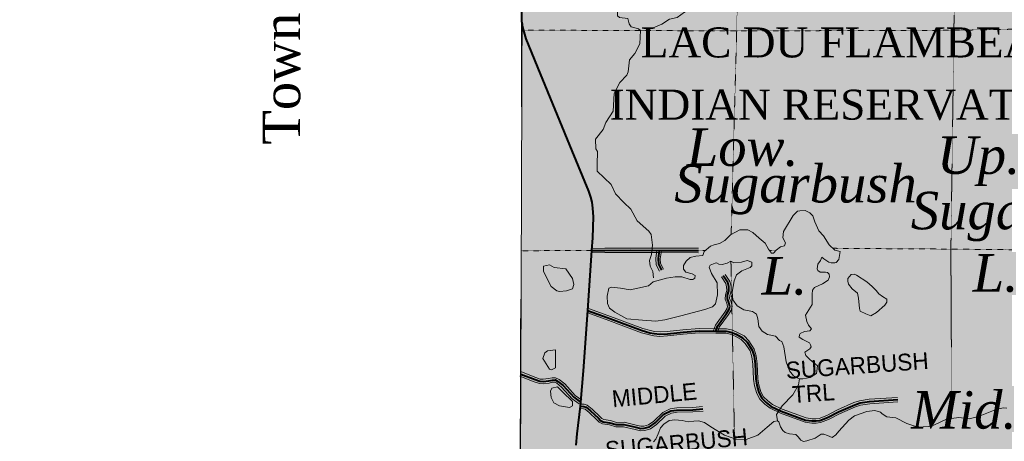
# Model space of a CAD drawing. Extents: x 290250 to 590026, y 44066 to 275711.
# Tile 15 of 121: x 317358 to 340971, y 147059 to 157178. Entities that reach past the tile are written whole.
import ezdxf

# ---------------------------------------------------------------- set-up
doc = ezdxf.new("R2010")
doc.units = 0
doc.header["$MEASUREMENT"] = 0
doc.linetypes.add('Wisdot1', pattern=[0.0625, 0.03125, -0.03125])
doc.linetypes.add('Wisdot4', pattern=[0.28125, 0.125, -0.0625, 0.03125, -0.0625])
for name, color, linetype, lineweight in [('C_bnd_county', 240, 'Wisdot4', 25), ('C_bnd_section', 240, 'Wisdot1', 15), ('C_indian_res_bnd', 240, 'Continuous', 9), ('C_indian_res_bnd_fill', 248, 'Continuous', 25), ('C_lake', 240, 'Continuous', 9), ('C_lake_fill', 247, 'Continuous', 25), ('C_per_txt_blk', 240, 'Continuous', 20), ('C_river_single', 242, 'Continuous', 13), ('C_sth', 240, 'Continuous', 40), ('C_twnrd', 240, 'Continuous', 13), ('C_twnrd_txt', 240, 'Continuous', 13)]:
    doc.layers.add(name, color=color, linetype=linetype, lineweight=lineweight)
doc.layers.add('C_indian_res_txt', color=240, linetype='Continuous')
doc.layers.add('C_lake_txt', color=240, linetype='Continuous')
doc.layers.add('C_twnrd_mask', color=7, linetype='Continuous', lineweight=40, true_color=0xffffff)
doc.styles.add('Source Sans Pro', font='SourceSansPro-Regular.ttf')
doc.styles.add('Times New Roman', font='times.ttf')
doc.styles.add('Times New Roman Italic', font='timesi.ttf')

# ---------------------------------------------------------------- blocks, each defined once
blk = doc.blocks.new('Map-hatch-to-back')
at = {"layer": 'C_indian_res_bnd_fill'}
h = blk.add_hatch(color=256, dxfattribs=at)
h.dxf.hatch_style = 1
h.paths.add_polyline_path([(315612, 99695), (315565, 105054), (315349, 110315), (315501, 112342), (315411, 117333), (315381, 121774), (315393, 126198), (315379, 130583), (325282, 130554), (327046, 130543), (329232, 130517), (329338, 137274), (329421, 162232), (334487, 162268), (339788, 162304), (345127, 162325), (350297, 162324), (355618, 162319), (358372, 162309), (360725, 162346), (364605, 162302), (367808, 162281), (371603, 162278), (371658, 156563), (371656, 152573), (371611, 145991), (371585, 140795), (371567, 135631), (371536, 133577), (371630, 130397), (372912, 130398), (372908, 126396), (372672, 121323), (372437, 115922), (372511, 110725), (372805, 99851), (367511, 99812), (359990, 99867), (359286, 99853), (358491, 99837), (346810, 99854), (341459, 99835), (331018, 99901), (325600, 99818)])
at = {"layer": 'C_lake_fill'}
h = blk.add_hatch(color=256, dxfattribs=at)
h.dxf.hatch_style = 1
h.paths.add_polyline_path([(336234, 149934), (336202, 150085), (336284, 150217), (336366, 150341), (336366, 150455), (336362, 150588), (336367, 150690), (336420, 150754), (336609, 150842), (336743, 150925), (336776, 151008), (336774, 151074), (336733, 151112), (336686, 151115), (336557, 151115), (336497, 151156), (336480, 151202), (336496, 151309), (336564, 151397), (336597, 151476), (336645, 151438), (336765, 151356), (336820, 151342), (336906, 151341), (336941, 151350), (337001, 151426), (337035, 151611), (336909, 151643), (336771, 151771), (336632, 151990), (336526, 152108), (336429, 152325), (336378, 152472), (336309, 152540), (336194, 152595), (336065, 152591), (336010, 152586), (335904, 152480), (335673, 152097), (335662, 151944), (335721, 151825), (335696, 151753), (335607, 151723), (335503, 151646), (335435, 151573), (335388, 151575), (335319, 151667), (335236, 151813), (335091, 151938), (334942, 152070), (334823, 152137), (334627, 152131), (334404, 152011), (334271, 151877), (334144, 151807), (334012, 151775), (333923, 151745), (333770, 151611), (333738, 151520), (333574, 151503), (333438, 151467), (333343, 151382), (333276, 151278), (333279, 151188), (333332, 151119), (333482, 151077), (333557, 151040), (333551, 150977), (333498, 150941), (333435, 150939), (333234, 151007), (333077, 151006), (332867, 150972), (332548, 150887), (332434, 150794), (332185, 150731), (331995, 150694), (331770, 150734), (331550, 150762), (331488, 150737), (331448, 150544), (331453, 150368), (331500, 150251), (331632, 150162), (331915, 149998), (332291, 149967), (332617, 149942), (332831, 149972), (333212, 150074), (333790, 150225), (333972, 150286), (334044, 150362), (334096, 150576), (334084, 150861), (333951, 151084), (333896, 151239), (333917, 151290), (334033, 151337), (334068, 151342), (334124, 151309), (334207, 151303), (334323, 151334), (334412, 151380), (334483, 151343), (334671, 151361), (334807, 151397), (334913, 151357), (334916, 151267), (334874, 151234), (334673, 151150), (334551, 151056), (334489, 150913), (334447, 150637), (334460, 150458), (334567, 150308), (334726, 150211), (334931, 150175), (335031, 150107), (335062, 149999), (335087, 149812), (335161, 149704), (335293, 149622), (335482, 149581), (335579, 149478), (335638, 149457), (335682, 149325), (335740, 148970), (335821, 148754), (335915, 148627), (336054, 148561), (336136, 148560), (336315, 148589), (336469, 148688), (336490, 148873), (336306, 149019), (336213, 149118), (336187, 149200), (336305, 149278), (336339, 149330), (336326, 149373), (336297, 149419), (336138, 149504), (336054, 149560), (336060, 149615), (336079, 149643), (336175, 149693), (336304, 149709), (336349, 149761), (336276, 149845)])
h = blk.add_hatch(color=256, dxfattribs=at)
h.dxf.hatch_style = 1
h.paths.add_polyline_path([(330459, 151195), (330616, 150969), (330648, 150819), (330614, 150719), (330472, 150670), (330305, 150655), (330239, 150672), (330106, 150773), (329917, 151132), (329918, 151266), (330060, 151298), (330176, 151231)])
h = blk.add_hatch(color=256, dxfattribs=at)
h.dxf.hatch_style = 1
h.paths.add_polyline_path([(337477, 150497), (337496, 150247), (337514, 150181), (337653, 150119), (337768, 150072), (337906, 150150), (338108, 150329), (338157, 150397), (338155, 150471), (338047, 150535), (337963, 150595), (337894, 150675), (337801, 150778), (337672, 150883), (337424, 151044), (337369, 151073), (337295, 151063), (337216, 150963), (337218, 150900), (337231, 150830), (337325, 150716), (337446, 150618)])
h = blk.add_hatch(color=256, dxfattribs=at)
h.dxf.hatch_style = 1
h.paths.add_polyline_path([(330205, 149255), (330210, 148822), (330110, 148773), (330060, 148790), (329903, 149049), (329954, 149182), (330013, 149232)])
h = blk.add_hatch(color=256, dxfattribs=at)
h.dxf.hatch_style = 1
h.paths.add_polyline_path([(330257, 148363), (330373, 148246), (330613, 148011), (330612, 147911), (330546, 147870), (330304, 147913), (330171, 147981), (330105, 148114), (330090, 148265), (330123, 148331)])
h = blk.add_hatch(color=256, dxfattribs=at)
h.dxf.hatch_style = 1
h.paths.add_polyline_path([(332356, 146914), (332273, 146790), (332200, 146498), (332263, 146246), (332412, 145984), (332665, 145898), (332942, 145821), (333111, 145806), (333257, 145870), (333305, 145973), (333448, 146017), (333583, 146095), (333859, 146155), (334038, 146199), (334101, 146288), (334098, 146385), (334178, 146466), (334253, 146555), (334509, 146657), (334788, 146732), (334848, 146707), (335018, 146763), (335158, 146795), (335323, 146772), (335528, 146716), (335612, 146676), (335682, 146678), (335728, 146597), (335783, 146473), (335845, 146370), (335973, 146272), (336038, 146195), (336164, 146176), (336248, 146120), (336426, 146063), (336514, 145999), (336559, 146039), (336642, 146136), (336720, 146174), (336802, 146157), (336766, 146081), (336775, 146031), (336870, 145861), (336971, 145770), (337014, 145756), (337080, 145774), (337192, 145828), (337284, 145780), (337353, 145708), (337351, 145637), (337397, 145651), (337454, 145735), (337589, 145923), (337698, 145930), (337803, 145949), (337945, 146040), (338014, 145975), (338064, 145879), (338113, 145814), (338161, 145772), (338324, 145797), (338465, 145813), (338526, 145870), (338527, 145964), (338617, 145955), (338678, 145871), (338681, 145793), (338710, 145719), (338823, 145625), (338775, 145521), (338773, 145470), (338863, 145458), (339041, 145530), (339143, 145643), (339160, 145753), (339315, 145781), (339389, 145811), (339375, 145877), (339317, 145965), (339385, 146065), (339447, 146067), (339521, 145944), (339582, 145887), (339689, 145855), (340002, 145987), (340058, 146063), (339911, 146129), (339756, 146198), (339699, 146275), (339804, 146419), (339911, 146642), (340070, 146815), (340194, 146835), (340431, 146768), (340532, 146661), (340610, 146542), (340717, 146385), (340891, 146332), (341019, 146379), (341130, 146457), (341237, 146664), (341232, 146820), (341212, 146949), (341109, 147118), (341136, 147271), (341179, 147527), (341099, 147750), (341035, 147852), (340953, 147865), (340793, 147828), (340353, 147654), (340127, 147600), (339880, 147628), (339584, 147587), (339279, 147444), (339147, 147413), (338900, 147401), (338636, 147487), (338373, 147623), (338157, 147648), (338045, 147719), (338001, 147757), (337867, 147796), (337672, 147774), (337377, 147667), (337244, 147565), (337001, 147306), (336934, 147214), (336846, 147153), (336727, 147196), (336643, 147233), (336577, 147231), (336435, 147136), (336234, 147067), (336156, 147053), (336088, 147086), (336027, 147170), (335974, 147223), (335821, 147238), (335718, 147270), (335662, 147315), (335601, 147404), (335566, 147528), (335529, 147553), (335444, 147532), (335280, 147398), (335063, 147207), (334777, 147100), (334534, 147108), (334264, 147205), (333929, 147410), (333781, 147511), (333639, 147550), (333522, 147546), (333393, 147530), (333248, 147557), (333067, 147571), (333009, 147565), (332934, 147555), (332808, 147469), (332728, 147384), (332670, 147241), (332616, 147114), (332555, 147046), (332386, 146943)])

msp = doc.modelspace()

# ---------------------------------------------------------------- linework, layer by layer
at = {"layer": 'C_bnd_county', "ltscale": 0.5, "elevation": 9, "flags": 128}
msp.add_lwpolyline([(329232, 130517), (329338, 137274), (329421, 162232), (329387, 171873), (329414, 178195), (329407, 189743), (329422, 193936), (329523, 195773), (329502, 199147), (329541, 205760), (329589, 214995), (329494, 219052), (329656, 225571), (329675, 236087), (329711, 246457)], dxfattribs=at)
at = {"layer": 'C_bnd_section', "ltscale": 0.5, "elevation": 7, "flags": 128}
for points in [[(339710, 147614), (339689, 151658), (339837, 162343), (339762, 167688), (339438, 172909)], [(334420, 152019), (334552, 156878), (334663, 162311), (334527, 167668), (334486, 168765)], [(349427, 157009), (345137, 157023), (339851, 156924), (334615, 156909), (329403, 156927)], [(329386, 151634), (333801, 151638)], [(335341, 151637), (335496, 151637)], [(347518, 151682), (345090, 151616), (339696, 151672), (336857, 151691)], [(334501, 147135), (334415, 151379)]]:
    msp.add_lwpolyline(points, dxfattribs=at)
at = {"layer": 'C_indian_res_bnd', "ltscale": 0.5, "elevation": 100, "flags": 128}
msp.add_lwpolyline([(315612, 99695), (315565, 105054), (315349, 110315), (315501, 112342), (315411, 117333), (315381, 121774), (315393, 126198), (315379, 130583), (325282, 130554), (327046, 130543), (329232, 130517), (329338, 137274), (329421, 162232)], dxfattribs=at)
at = {"layer": 'C_lake', "ltscale": 0.5, "elevation": 4, "flags": 128}
for points in [[(336234, 149934), (336202, 150085), (336284, 150217), (336366, 150341), (336366, 150455), (336362, 150588), (336367, 150690), (336420, 150754), (336609, 150842), (336743, 150925), (336776, 151008), (336774, 151074), (336733, 151112), (336686, 151115), (336557, 151115), (336497, 151156), (336480, 151202), (336496, 151309), (336564, 151397), (336597, 151476), (336645, 151438), (336765, 151356), (336820, 151342), (336906, 151341), (336941, 151350), (337001, 151426), (337035, 151611), (336909, 151643), (336771, 151771), (336632, 151990), (336526, 152108), (336429, 152325), (336378, 152472), (336309, 152540), (336194, 152595), (336065, 152591), (336010, 152586), (335904, 152480), (335673, 152097), (335662, 151944), (335721, 151825), (335696, 151753), (335607, 151723), (335503, 151646), (335435, 151573), (335388, 151575), (335319, 151667), (335236, 151813), (335091, 151938), (334942, 152070), (334823, 152137), (334627, 152131), (334404, 152011), (334271, 151877), (334144, 151807), (334012, 151775), (333923, 151745), (333770, 151611), (333738, 151520), (333574, 151503), (333438, 151467), (333343, 151382), (333276, 151278), (333279, 151188), (333332, 151119), (333482, 151077), (333557, 151040), (333551, 150977), (333498, 150941), (333435, 150939), (333234, 151007), (333077, 151006), (332867, 150972), (332548, 150887), (332434, 150794), (332185, 150731), (331995, 150694), (331770, 150734), (331550, 150762), (331488, 150737), (331448, 150544), (331453, 150368), (331500, 150251), (331632, 150162), (331915, 149998), (332291, 149967), (332617, 149942), (332831, 149972), (333212, 150074), (333790, 150225), (333972, 150286), (334044, 150362), (334096, 150576), (334084, 150861), (333951, 151084), (333896, 151239), (333917, 151290), (334033, 151337), (334068, 151342), (334124, 151309), (334207, 151303), (334323, 151334), (334412, 151380), (334483, 151343), (334671, 151361), (334807, 151397), (334913, 151357), (334916, 151267), (334874, 151234), (334673, 151150), (334551, 151056), (334489, 150913), (334447, 150637), (334460, 150458), (334567, 150308), (334726, 150211), (334931, 150175), (335031, 150107), (335062, 149999), (335087, 149812), (335161, 149704), (335293, 149622), (335482, 149581), (335579, 149478), (335638, 149457), (335682, 149325), (335740, 148970), (335821, 148754), (335915, 148627), (336054, 148561), (336136, 148560), (336315, 148589), (336469, 148688), (336490, 148873), (336306, 149019), (336213, 149118), (336187, 149200), (336305, 149278), (336339, 149330), (336326, 149373), (336297, 149419), (336138, 149504), (336054, 149560), (336060, 149615), (336079, 149643), (336175, 149693), (336304, 149709), (336349, 149761), (336276, 149845), (336234, 149934)], [(330459, 151195), (330616, 150969), (330648, 150819), (330614, 150719), (330472, 150670), (330305, 150655), (330239, 150672), (330106, 150773), (329917, 151132), (329918, 151266), (330060, 151298), (330176, 151231), (330459, 151195)], [(337477, 150497), (337496, 150247), (337514, 150181), (337653, 150119), (337768, 150072), (337906, 150150), (338108, 150329), (338157, 150397), (338155, 150471), (338047, 150535), (337963, 150595), (337894, 150675), (337801, 150778), (337672, 150883), (337424, 151044), (337369, 151073), (337295, 151063), (337216, 150963), (337218, 150900), (337231, 150830), (337325, 150716), (337446, 150618), (337477, 150497)], [(330205, 149255), (330210, 148822), (330110, 148773), (330060, 148790), (329903, 149049), (329954, 149182), (330013, 149232), (330205, 149255)], [(330257, 148363), (330373, 148246), (330613, 148011), (330612, 147911), (330546, 147870), (330304, 147913), (330171, 147981), (330105, 148114), (330090, 148265), (330123, 148331), (330257, 148363)], [(341035, 147852), (340953, 147865), (340793, 147828), (340353, 147654), (340127, 147600), (339880, 147628), (339584, 147587), (339279, 147444), (339147, 147413), (338900, 147401), (338636, 147487), (338373, 147623), (338157, 147648), (338045, 147719), (338001, 147757), (337867, 147796), (337672, 147774), (337377, 147667), (337244, 147565), (337001, 147306), (336934, 147214), (336846, 147153), (336727, 147196), (336643, 147233), (336577, 147231), (336435, 147136), (336234, 147067), (336156, 147053), (336088, 147086), (336027, 147170), (335974, 147223), (335821, 147238), (335718, 147270), (335662, 147315), (335601, 147404), (335566, 147528), (335529, 147553), (335444, 147532), (335280, 147398), (335063, 147207), (334777, 147100), (334534, 147108), (334264, 147205), (333929, 147410), (333781, 147511), (333639, 147550), (333522, 147546), (333393, 147530), (333248, 147557), (333067, 147571), (333009, 147565), (332934, 147555), (332808, 147469), (332728, 147384), (332670, 147241), (332616, 147114), (332555, 147046)]]:
    msp.add_lwpolyline(points, dxfattribs=at)
at = {"layer": 'C_river_single', "ltscale": 0.5, "elevation": 13, "flags": 128}
for points in [[(332247, 156917), (332198, 156959), (332023, 157010), (331973, 157077), (331941, 157210), (331741, 157228), (331691, 157270), (331693, 157520), (331626, 157554)], [(333351, 157376), (333301, 157360), (333125, 157227), (332941, 157187), (332757, 157072), (332414, 156924), (332247, 156917)], [(332559, 150981), (332543, 151131), (332477, 151265), (332461, 151399), (332512, 151540), (332530, 151765), (332499, 152023), (332449, 152099), (332167, 152351), (332011, 152627), (331845, 152794), (331646, 152996), (331540, 153221), (331208, 153540), (331209, 153699), (331211, 154015), (331178, 154082), (331163, 154307), (331348, 154539), (331416, 154714), (331593, 154979), (331612, 155404), (331747, 155670), (331915, 155844), (331949, 155927), (331984, 156218), (332110, 156368), (332229, 156600), (332247, 156917)], [(336056, 148561), (336035, 148417), (335900, 148176), (335640, 147911), (335505, 147704), (335529, 147553)]]:
    msp.add_lwpolyline(points, dxfattribs=at)
at = {"layer": 'C_sth', "ltscale": 0.5, "elevation": 15, "flags": 128}
for points in [[(329404, 157120), (329404, 157120), (329400, 157215), (329435, 160152), (329425, 160388), (329415, 160464)], [(329404, 157120), (329420, 156999), (329446, 156885), (329495, 156717), (329841, 155878), (330600, 154034), (331000, 153059), (331048, 152922), (331079, 152798), (331098, 152657), (331109, 152444), (331091, 151943), (331071, 151637), (330978, 150200), (330869, 148754), (330805, 148001), (330800, 147901), (330716, 147242), (330694, 146966)]]:
    msp.add_lwpolyline(points, dxfattribs=at)
at = {"layer": 'C_twnrd', "ltscale": 0.5, "elevation": 13, "flags": 128}
for points in [[(331070, 151690), (331393, 151695), (331996, 151698), (332693, 151693), (333637, 151691)], [(331072, 151584), (331394, 151589), (331996, 151592), (332693, 151587), (333636, 151585)], [(332641, 151647), (332615, 151445), (332624, 151296), (332700, 151144)], [(332746, 151633), (332721, 151441), (332728, 151324), (332795, 151191)], [(333999, 149722), (334041, 149844), (334265, 150157), (334321, 150254), (334336, 150298), (334318, 150376), (334277, 150472), (334283, 150577), (334314, 150681), (334311, 150768), (334289, 150847), (334186, 151005)], [(334099, 149687), (334136, 149795), (334355, 150099), (334418, 150210), (334446, 150292), (334419, 150409), (334384, 150490), (334388, 150558), (334421, 150667), (334417, 150784), (334387, 150891), (334275, 151063)], [(330997, 150250), (331462, 150080), (332300, 149766), (332486, 149715), (332579, 149695), (332714, 149685), (332889, 149694), (333262, 149733), (333652, 149765), (334050, 149758), (334305, 149758), (334429, 149732), (334559, 149682), (334729, 149587), (334843, 149472), (334973, 149273), (335020, 149110), (335047, 148921), (335062, 148561), (335085, 148416), (335135, 148249), (335196, 148130), (335296, 148028), (335409, 147944), (335641, 147833), (336219, 147619), (336359, 147602), (336454, 147601), (336534, 147610), (336711, 147679), (336972, 147812), (337365, 147987), (337500, 148032), (337733, 148068), (338411, 148112)], [(330960, 150151), (331426, 149981), (332267, 149666), (332461, 149612), (332564, 149590), (332712, 149578), (332897, 149588), (333272, 149627), (333655, 149659), (334049, 149652), (334294, 149652), (334399, 149630), (334514, 149586), (334664, 149502), (334760, 149405), (334876, 149228), (334916, 149088), (334941, 148911), (334956, 148551), (334981, 148392), (335036, 148210), (335109, 148067), (335227, 147948), (335354, 147852), (335600, 147735), (336194, 147516), (336352, 147496), (336460, 147495), (336560, 147507), (336754, 147582), (337017, 147717), (337404, 147888), (337525, 147929), (337744, 147962), (338418, 148007)], [(329356, 148624), (329699, 148490), (329822, 148447), (329916, 148441), (330056, 148458), (330139, 148476), (330188, 148477), (330238, 148453), (330355, 148357), (330611, 148078), (330774, 147958)], [(329395, 148723), (329736, 148589), (329843, 148552), (329913, 148548), (330039, 148563), (330126, 148582), (330211, 148584), (330296, 148543), (330428, 148435), (330682, 148158), (330837, 148044)], [(330796, 147848), (330877, 147842), (330920, 147832), (331013, 147754), (331201, 147574), (331255, 147519), (331338, 147478), (331500, 147451), (331654, 147407), (331840, 147409), (332120, 147345), (332247, 147312), (332347, 147320), (332485, 147359), (332633, 147465), (332839, 147664), (332990, 147736), (333123, 147755), (333505, 147763), (333745, 147786)], [(330804, 147953), (330893, 147947), (330968, 147929), (331084, 147833), (331275, 147649), (331318, 147606), (331370, 147580), (331523, 147555), (331668, 147514), (331851, 147515), (332146, 147448), (332256, 147419), (332328, 147424), (332438, 147456), (332565, 147546), (332778, 147752), (332959, 147839), (333114, 147861), (333499, 147869), (333735, 147892)]]:
    msp.add_lwpolyline(points, dxfattribs=at)
at = {"layer": 'C_twnrd_mask', "ltscale": 0.5, "elevation": 12, "flags": 128}
for points in [[(331071, 151637), (331394, 151642), (331996, 151645), (332693, 151640), (333637, 151638)], [(332693, 151640), (332668, 151443), (332676, 151310), (332747, 151168)], [(334049, 149705), (334089, 149819), (334310, 150128), (334369, 150232), (334391, 150295), (334368, 150392), (334330, 150481), (334335, 150567), (334367, 150674), (334364, 150776), (334338, 150869), (334231, 151034)], [(330978, 150200), (331444, 150030), (332284, 149716), (332473, 149663), (332572, 149643), (332713, 149632), (332893, 149641), (333267, 149680), (333654, 149712), (334049, 149705), (334300, 149705), (334414, 149681), (334537, 149634), (334696, 149545), (334801, 149438), (334925, 149250), (334968, 149099), (334994, 148916), (335009, 148556), (335033, 148404), (335086, 148229), (335152, 148098), (335262, 147988), (335382, 147898), (335620, 147784), (336206, 147567), (336356, 147549), (336457, 147548), (336547, 147559), (336733, 147631), (336995, 147764), (337385, 147937), (337512, 147980), (337738, 148015), (338414, 148059)], [(329376, 148673), (329718, 148539), (329832, 148500), (329915, 148495), (330047, 148510), (330133, 148529), (330199, 148531), (330267, 148498), (330391, 148396), (330647, 148118), (330805, 148001)], [(330800, 147901), (330885, 147894), (330944, 147881), (331048, 147794), (331238, 147612), (331286, 147562), (331354, 147529), (331511, 147503), (331661, 147461), (331845, 147462), (332133, 147397), (332252, 147365), (332337, 147372), (332462, 147407), (332599, 147506), (332808, 147708), (332974, 147787), (333118, 147808), (333502, 147816), (333740, 147839)]]:
    msp.add_lwpolyline(points, dxfattribs=at)

# ---------------------------------------------------------------- block references
msp.add_blockref('Map-hatch-to-back', (0, 0))

# ---------------------------------------------------------------- texts
at = {"layer": 'C_indian_res_txt', "ltscale": 0.5, "char_height": 720, "attachment_point": 5, "rotation": 0, "line_spacing_factor": 0.8, "style": 'Times New Roman'}
for s, insert in [('{\\C256;LAC DU FLAMBEAU}', (337387, 156627, 100)), ('{\\C256;INDIAN RESERVATION}', (337351, 155131, 100))]:
    msp.add_mtext(s, dxfattribs=dict(at, insert=insert))
at = {"layer": 'C_lake_txt', "ltscale": 0.5, "char_height": 900, "attachment_point": 5, "rotation": 0, "line_spacing_factor": 0.8, "style": 'Times New Roman Italic'}
for s, insert in [('{\\C256;Low.}', (334696, 154110, 50)), ('{\\C256;Up.}', (340353, 153781, 50)), ('{\\C256;Sugarbush}', (335963, 153095, 50)), ('{\\C256;Sugarbush}', (341636, 152451, 50)), ('{\\C256;L.}', (335696, 151022, 50)), ('{\\C256;L.}', (340761, 151091, 50)), ('{\\C256;Mid.}', (340002, 147803, 50))]:
    msp.add_mtext(s, dxfattribs=dict(at, insert=insert))
at = {"layer": 'C_per_txt_blk', "ltscale": 0.5, "insert": (323641, 159254, 60), "char_height": 900, "attachment_point": 5, "rotation": 90, "line_spacing_factor": 0.8, "style": 'Times New Roman'}
msp.add_mtext('{\\C256;Town of  Sherman}', dxfattribs=at)
at = {"layer": 'C_twnrd_txt', "ltscale": 0.5, "char_height": 405.05, "attachment_point": 5, "line_spacing_factor": 0.8, "style": 'Source Sans Pro'}
for s, insert, rotation in [('{\\W1.00001;\\C256;SUGARBUSH}', (337442, 148876), 4.0161), ('{\\W1.00001;\\C256;MIDDLE}', (332581, 148171), 5.4334), ('{\\W1.00001;\\C256;TRL}', (336393, 148214), 4.0161), ('{\\W1.00001;\\C256;SUGARBUSH}', (333109, 147008), 5.4334)]:
    msp.add_mtext(s, dxfattribs=dict(at, insert=insert, rotation=rotation))

doc.saveas('drawing.dxf')
